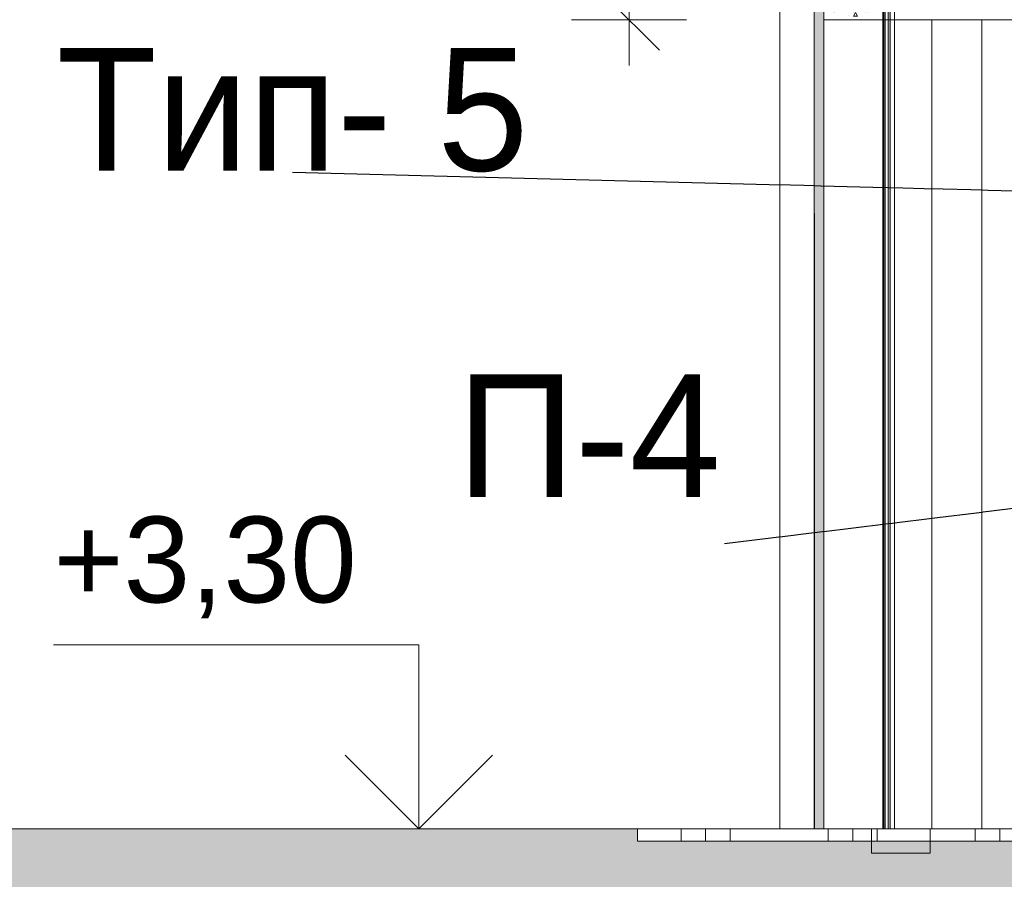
# Model space of a CAD drawing. Header units: millimetres. Extents: x -7244646 to -5701154, y 5723682 to 6071635.
# Tile 8 of 256: x -6405531 to -6401515, y 5742903 to 5746409. Entities that reach past the tile are written whole.
import ezdxf

# ---------------------------------------------------------------- set-up
doc = ezdxf.new("R2010")
doc.units = ezdxf.units.MM
doc.header["$MEASUREMENT"] = 0
doc.set_wipeout_variables(frame=1)
doc.linetypes.add('Wipeout_Contour', pattern=[1000, 0, -1000])
for name, color, linetype, lineweight in [('0_Ном._пера__1', 7, 'Continuous', 0), ('0_Ном._пера__101', 252, 'Continuous', 0), ('0_Ном._пера__120', 7, 'Continuous', 0), ('0_Ном._пера__2', 8, 'Continuous', 15), ('0_Ном._пера__47', 7, 'Continuous', 5), ('АР-Стены_внешние_.АР_Ном._пера__120', 7, 'Continuous', 0), ('АР-Стены_Наружные ВИТРАЖ_Ном._пера__120', 7, 'Continuous', 0), ('АР-Чертеж-Размеры.АР_Ном._пера__1', 7, 'Continuous', 0), ('АР-Чертеж-Размеры.АР_Ном._пера__120', 7, 'Continuous', 0), ('АР-Чертеж-Размеры.АР_Ном._пера__141', 7, 'Continuous', 5), ('Перекрытие_Ном._пера__1', 7, 'Continuous', 0), ('Перекрытие_Ном._пера__120', 7, 'Continuous', 0)]:
    doc.layers.add(name, color=color, linetype=linetype, lineweight=lineweight)
doc.layers.add('0_Ном._пера__166', color=7, linetype='Continuous', lineweight=5, true_color=0x97cbff)
for name, color, linetype in [('АР-Стены_Наружные ВИТРАЖ', 7, 'Continuous'), ('АР-Чертеж-Размеры.АР', 7, 'Continuous'), ('Перекрытие', 7, 'Continuous')]:
    doc.layers.add(name, color=color, linetype=linetype)
doc.styles.add('РЎР“Р•РќР•Р\xa0Р\x98Р\xa0_РЎРўР\x98Р›Р¬_1', font='GOTHIC.TTF')
doc.styles.add('РЎР“Р•РќР•Р\xa0Р\x98Р\xa0_РЎРўР\x98Р›Р¬_2', font='arial.ttf')
doc.dimstyles.new('СГЕНЕРИР_СТИЛЬ__1', dxfattribs={"dimtxt": 500, "dimasz": 237.5, "dimexe": 0.18, "dimexo": 43263.067461, "dimgap": 0, "dimtad": 1, "dimlfac": 0.001, "dimzin": 0, "dimdsep": 46, "dimtxsty": 'РЎР“Р•РќР•Р\xa0Р\x98Р\xa0_РЎРўР\x98Р›Р¬_2', "dimblk": 'ARROWHEAD_6', "dimblk1": 'ARROWHEAD_6', "dimblk2": 'ARROWHEAD_6', "dimcen": 0.09, "dimclrd": 7, "dimclre": 7, "dimclrt": 7, "dimadec": 0, "dimazin": 0, "dimtfac": 1, "dimtdec": 4, "dimtmove": 2, "dimatfit": 3, "dimfxl": 1, "dimtolj": 1, "dimtzin": 0, "dimarcsym": 0})
doc.dimstyles.new('СГЕНЕРИР_СТИЛЬ__11', dxfattribs={"dimtxt": 0.18, "dimasz": 152, "dimexe": 0.18, "dimexo": 0.0625, "dimgap": 0, "dimtad": 0, "dimtih": 1, "dimtoh": 1, "dimdec": 4, "dimzin": 0, "dimdsep": 46, "dimcen": 0.09, "dimadec": 0, "dimazin": 0, "dimtfac": 1, "dimtdec": 4, "dimtmove": 0, "dimatfit": 3, "dimldrblk": 'ARROWHEAD_14', "dimfxl": 1, "dimtolj": 1, "dimtzin": 0, "dimarcsym": 0})
doc.dimstyles.new('СГЕНЕРИР_СТИЛЬ__3', dxfattribs={"dimtxt": 300, "dimasz": 237.5, "dimexe": 0.18, "dimexo": 0.0625, "dimgap": 0, "dimtad": 1, "dimlfac": 0.001, "dimzin": 0, "dimdsep": 46, "dimtxsty": 'РЎР“Р•РќР•Р\xa0Р\x98Р\xa0_РЎРўР\x98Р›Р¬_2', "dimblk": 'ARROWHEAD_6', "dimblk1": 'ARROWHEAD_6', "dimblk2": 'ARROWHEAD_6', "dimcen": 0.09, "dimse1": 1, "dimse2": 1, "dimclrd": 7, "dimclre": 7, "dimclrt": 7, "dimadec": 0, "dimazin": 0, "dimtfac": 1, "dimtdec": 4, "dimtmove": 0, "dimatfit": 3, "dimfxl": 1, "dimtolj": 1, "dimtzin": 0, "dimarcsym": 0})
doc.dimstyles.new('СГЕНЕРИР_СТИЛЬ__4', dxfattribs={"dimtxt": 270.000005, "dimasz": 237.5, "dimexe": 0.18, "dimexo": 300000, "dimgap": 0, "dimtad": 1, "dimlfac": 0.001, "dimzin": 0, "dimdsep": 46, "dimtxsty": 'РЎР“Р•РќР•Р\xa0Р\x98Р\xa0_РЎРўР\x98Р›Р¬_2', "dimblk": 'ARROWHEAD_6', "dimblk1": 'ARROWHEAD_6', "dimblk2": 'ARROWHEAD_6', "dimcen": 0.09, "dimclrd": 7, "dimclre": 7, "dimclrt": 7, "dimadec": 0, "dimazin": 0, "dimtfac": 1, "dimtdec": 4, "dimtmove": 0, "dimatfit": 3, "dimfxl": 1, "dimtolj": 1, "dimtzin": 0, "dimarcsym": 0})
doc.dimstyles.new('СГЕНЕРИР_СТИЛЬ__5', dxfattribs={"dimtxt": 500, "dimasz": 237.5, "dimexe": 0.18, "dimexo": 300000, "dimgap": 0, "dimtad": 1, "dimlfac": 0.001, "dimzin": 0, "dimdsep": 46, "dimtxsty": 'РЎР“Р•РќР•Р\xa0Р\x98Р\xa0_РЎРўР\x98Р›Р¬_2', "dimblk": 'ARROWHEAD_6', "dimblk1": 'ARROWHEAD_6', "dimblk2": 'ARROWHEAD_6', "dimcen": 0.09, "dimclrd": 7, "dimclre": 7, "dimclrt": 7, "dimadec": 0, "dimazin": 0, "dimtfac": 1, "dimtdec": 4, "dimtmove": 0, "dimatfit": 3, "dimfxl": 1, "dimtolj": 1, "dimtzin": 0, "dimarcsym": 0})

# ---------------------------------------------------------------- blocks, each defined once
blk = doc.blocks.new('*X18', base_point=(-7387333.1, 5739809.2))
at = {"layer": 'Перекрытие_Ном._пера__1', "color": 7, "linetype": 'Continuous', "lineweight": 5}
for p, q in [((-6402833.1, 5743109), (-6402833.1, 5743059)), ((-6402733.1, 5743059), (-6402733.1, 5743109)), ((-6402733.1, 5743059), (-6402733.1, 5743109)), ((-6402633.1, 5743109), (-6402633.1, 5743059)), ((-6402233.1, 5743109), (-6402233.1, 5743059)), ((-6402133.1, 5743059), (-6402133.1, 5743109)), ((-6402133.1, 5743059), (-6402133.1, 5743109)), ((-6402033.1, 5743109), (-6402033.1, 5743059)), ((-6401633.1, 5743109), (-6401633.1, 5743059)), ((-6401533.1, 5743059), (-6401533.1, 5743109)), ((-6401533.1, 5743059), (-6401533.1, 5743109)), ((-6401433.1, 5743109), (-6401433.1, 5743059)), ((-6401033.1, 5743109), (-6401033.1, 5743059)), ((-6400933.1, 5743059), (-6400933.1, 5743109)), ((-6400933.1, 5743059), (-6400933.1, 5743109)), ((-6400833.1, 5743109), (-6400833.1, 5743059)), ((-6400433.1, 5743109), (-6400433.1, 5743059)), ((-6400333.1, 5743059), (-6400333.1, 5743109)), ((-6400333.1, 5743059), (-6400333.1, 5743109)), ((-6400233.1, 5743109), (-6400233.1, 5743059))]:
    blk.add_line(p, q, dxfattribs=at)
blk = doc.blocks.new('Штриховка_4_3', base_point=(-7387333.1, 5739809.2))
at = {"color": 254, "linetype": 'Wipeout_Contour', "lineweight": 0, "ltscale": 34400553.24871156}
blk.add_wipeout([(-6400014, 5743109), (-6403011.3, 5743109), (-6403011.3, 5743059), (-6400014, 5743059)], dxfattribs=at).dxf.layer = 'Перекрытие'
at = {"layer": 'Перекрытие_Ном._пера__120', "color": 7, "linetype": 'Continuous', "lineweight": 0, "flags": 128}
blk.add_lwpolyline([(-6400014, 5743109), (-6403011.3, 5743109), (-6403011.3, 5743059), (-6400014, 5743059)], close=True, dxfattribs=at)
at = {"layer": 'Перекрытие_Ном._пера__1', "color": 7, "linetype": 'Continuous', "lineweight": 5}
blk.add_blockref('*X18', (-7387333.1, 5739809.2), dxfattribs=at)
blk = doc.blocks.new('*D52', base_point=(-7387333.1, 5739809.2))
at = {"layer": 'АР-Чертеж-Размеры.АР_Ном._пера__1', "color": 7, "linetype": 'Continuous', "lineweight": 0, "transparency": 16777216}
for p, q in [((-6411439.3, 5858499.2), (-6411439.3, 5858686.7)), ((-6411314.3, 5858374.2), (-6411564.3, 5858624.2)), ((-6388218.7, 5858499.2), (-6411673.7, 5858499.2)), ((-6411439.3, 5738589.2), (-6411439.3, 5858499.2)), ((-6411564.3, 5738714.2), (-6411314.3, 5738464.2)), ((-6411204.9, 5738589.2), (-6411673.7, 5738589.2)), ((-6411439.3, 5738401.7), (-6411439.3, 5738589.2))]:
    blk.add_line(p, q, dxfattribs=at)
at = {"layer": 'АР-Чертеж-Размеры.АР_Ном._пера__1', "color": 7, "lineweight": 0, "transparency": 16777216, "insert": (-6411889.3, 5853972.3), "char_height": 500, "attachment_point": 7, "rotation": 90, "style": 'РЎР“Р•РќР•Р\xa0Р\x98Р\xa0_РЎРўР\x98Р›Р¬_2'}
blk.add_mtext('\\A1;{\\pql;\\fArial|b0|i0|c204|p0;\\W1.000000;119,91}', dxfattribs=at)
blk = doc.blocks.new('ARROWHEAD_6')
at = {"color": 0, "linetype": 'Continuous', "lineweight": 0}
for p, q in [((-0.5, -0.5), (0.5, 0.5)), ((0, 0), (-1, 0))]:
    blk.add_line(p, q, dxfattribs=at)
blk = doc.blocks.new('Линейный Размер_2_3', base_point=(-6403902.6, 5743109.2))
at = {"layer": 'АР-Чертеж-Размеры.АР_Ном._пера__1', "color": 7, "linetype": 'Continuous', "lineweight": 0}
for q in [(-6404127.6, 5743109.2), (-6403677.6, 5743109.2)]:
    blk.add_line((-6403902.6, 5743109.2), q, dxfattribs=at)
at = {"layer": 'АР-Чертеж-Размеры.АР_Ном._пера__141', "color": 7, "linetype": 'Continuous', "lineweight": 5}
for p, q in [((-6403902.6, 5743859.2), (-6405392.7, 5743859.2)), ((-6403902.6, 5743109.2), (-6403902.6, 5743859.2)), ((-6403902.6, 5743109.2), (-6404202.6, 5743409.2)), ((-6403602.6, 5743409.2), (-6403902.6, 5743109.2))]:
    blk.add_line(p, q, dxfattribs=at)
at = {"layer": 'АР-Чертеж-Размеры.АР_Ном._пера__120', "color": 7, "lineweight": 0, "insert": (-6405392.7, 5743967.4), "char_height": 350, "attachment_point": 7, "style": 'РЎР“Р•РќР•Р\xa0Р\x98Р\xa0_РЎРўР\x98Р›Р¬_2'}
blk.add_mtext('\\A1;{\\pql;\\fArial|b0|i0|c204|p0;\\W1.000000;+3,30}', dxfattribs=at)
blk = doc.blocks.new('*D76', base_point=(-7387333.1, 5739809.2))
at = {"layer": 'АР-Чертеж-Размеры.АР_Ном._пера__1', "color": 7, "linetype": 'Continuous', "lineweight": 0, "transparency": 16777216}
for p, q in [((-6398380.3, 5743109), (-6398849, 5743109)), ((-6398614.7, 5742709), (-6398614.7, 5743109)), ((-6398380.3, 5742709), (-6398849, 5742709))]:
    blk.add_line(p, q, dxfattribs=at)
at = {"layer": 'АР-Чертеж-Размеры.АР_Ном._пера__141', "color": 7, "linetype": 'Continuous', "lineweight": 5, "transparency": 16777216}
for p, q in [((-6398739.7, 5743234), (-6398489.7, 5742984)), ((-6398739.7, 5742834), (-6398489.7, 5742584))]:
    blk.add_line(p, q, dxfattribs=at)
blk = doc.blocks.new('*D77', base_point=(-7387333.1, 5739809.2))
at = {"layer": 'АР-Чертеж-Размеры.АР_Ном._пера__1', "color": 7, "linetype": 'Continuous', "lineweight": 0, "transparency": 16777216}
for p, q in [((-6398614.7, 5746409.2), (-6398614.7, 5746596.7)), ((-6398380.3, 5746409.2), (-6398849, 5746409.2)), ((-6398614.7, 5743109), (-6398614.7, 5746409.2)), ((-6398380.3, 5743109), (-6398849, 5743109))]:
    blk.add_line(p, q, dxfattribs=at)
at = {"layer": 'АР-Чертеж-Размеры.АР_Ном._пера__141', "color": 7, "linetype": 'Continuous', "lineweight": 5, "transparency": 16777216}
for p, q in [((-6398489.7, 5746284.2), (-6398739.7, 5746534.2)), ((-6398739.7, 5743234), (-6398489.7, 5742984))]:
    blk.add_line(p, q, dxfattribs=at)
at = {"layer": 'АР-Чертеж-Размеры.АР_Ном._пера__120', "color": 7, "lineweight": 0, "transparency": 16777216, "char_height": 300, "attachment_point": 7, "rotation": 90, "style": 'РЎР“Р•РќР•Р\xa0Р\x98Р\xa0_РЎРўР\x98Р›Р¬_2'}
for s, insert in [('\\A1;{\\pql;\\fArial|b0|i0|c204|p0;\\W1.000000;3,30}', (-6398674.7, 5744358.7)), ('\\A1;{\\pql;\\fArial|b0|i0|c204|p0;\\W1.000000;0,40}', (-6398674.7, 5743234))]:
    blk.add_mtext(s, dxfattribs=dict(at, insert=insert))
blk = doc.blocks.new('*D78', base_point=(-7387333.1, 5739809.2))
at = {"layer": 'АР-Чертеж-Размеры.АР_Ном._пера__1', "color": 7, "linetype": 'Continuous', "lineweight": 0, "transparency": 16777216}
for p, q in [((-6403170.5, 5747734.2), (-6402920.5, 5747484.2)), ((-6402811.1, 5747609.2), (-6403279.9, 5747609.2)), ((-6403045.5, 5746409.2), (-6403045.5, 5747609.2)), ((-6403170.5, 5746534.2), (-6402920.5, 5746284.2)), ((-6402811.1, 5746409.2), (-6403279.9, 5746409.2)), ((-6403045.5, 5746221.7), (-6403045.5, 5746409.2))]:
    blk.add_line(p, q, dxfattribs=at)
at = {"layer": 'АР-Чертеж-Размеры.АР_Ном._пера__1', "color": 7, "lineweight": 0, "transparency": 16777216, "insert": (-6403099.5, 5746648.8), "char_height": 270, "attachment_point": 7, "rotation": 90, "style": 'РЎР“Р•РќР•Р\xa0Р\x98Р\xa0_РЎРўР\x98Р›Р¬_2'}
blk.add_mtext('\\A1;{\\pql;\\fArial|b0|i0|c204|p0;\\W1.000000;1,20}', dxfattribs=at)
blk = doc.blocks.new('*D146', base_point=(-7387333.1, 5739809.2))
at = {"layer": '0_Ном._пера__1', "color": 7, "linetype": 'Continuous', "lineweight": 0, "transparency": 16777216}
for p, q in [((-6410533.6, 5853209.2), (-6410533.6, 5853396.7)), ((-6410408.6, 5853084.2), (-6410658.6, 5853334.2)), ((-6410299.2, 5853209.2), (-6410767.9, 5853209.2)), ((-6410533.6, 5743109.2), (-6410533.6, 5853209.2)), ((-6410658.6, 5743234.2), (-6410408.6, 5742984.2)), ((-6410299.2, 5743109.2), (-6410767.9, 5743109.2)), ((-6410533.6, 5742921.7), (-6410533.6, 5743109.2))]:
    blk.add_line(p, q, dxfattribs=at)
at = {"layer": '0_Ном._пера__1', "color": 7, "lineweight": 0, "transparency": 16777216, "insert": (-6410633.6, 5797136), "char_height": 500, "attachment_point": 7, "rotation": 90, "style": 'РЎР“Р•РќР•Р\xa0Р\x98Р\xa0_РЎРўР\x98Р›Р¬_2'}
blk.add_mtext('\\A1;{\\pql;\\fArial|b0|i0|c204|p0;\\W1.000000;110,10}', dxfattribs=at)
blk = doc.blocks.new('ARROWHEAD_14')
at = {"color": 0, "linetype": 'Continuous', "lineweight": 0}
blk.add_line((0, 0), (-1, 0), dxfattribs=at)
at = {"color": 0, "linetype": 'Continuous', "lineweight": 0, "flags": 128}
blk.add_lwpolyline([(-0.9093, 0.525), (0, 0), (-0.9093, -0.525)], dxfattribs=at)

msp = doc.modelspace()

# ---------------------------------------------------------------- block references
at = {"layer": 'АР-Чертеж-Размеры.АР', "color": 7, "linetype": 'Continuous', "lineweight": 0}
msp.add_blockref('Линейный Размер_2_3', (-6403902.645, 5743109.18), dxfattribs=at)

# ---------------------------------------------------------------- texts
at = {"layer": '0_Ном._пера__120', "color": 7, "linetype": 'Continuous', "lineweight": 0, "char_height": 500, "attachment_point": 8, "style": 'РЎР“Р•РќР•Р\xa0Р\x98Р\xa0_РЎРўР\x98Р›Р¬_1'}
for s, insert in [('\\A1;{\\pqc;\\fCentury Gothic|b0|i0|c204|p0;\\W1.000000;Тип- \\fCentury Gothic|b0|i0|c204|p0;\\W1.000000;5}', (-6404417.775, 5745786.452)), ('\\A1;{\\pqc;\\fCentury Gothic|b0|i0|c204|p0;\\W1.000000;П-\\fCentury Gothic|b0|i0|c204|p0;\\W1.000000;4}', (-6403209.199, 5744462.15))]:
    msp.add_mtext(s, dxfattribs=dict(at, insert=insert))

# ---------------------------------------------------------------- wipeouts: each hides what was drawn before it
at = {"color": 254, "linetype": 'Wipeout_Contour', "lineweight": 0, "ltscale": 34410997.88236009}
msp.add_wipeout([(-6402456.034, 5746334.005), (-6402456.034, 5745656.505), (-6402361.327, 5745656.505), (-6402361.327, 5746334.005)], dxfattribs=at).dxf.layer = 'АР-Стены_Наружные ВИТРАЖ'
at = {"color": 254, "linetype": 'Wipeout_Contour', "lineweight": 0, "ltscale": 34410678.48285121}
msp.add_wipeout([(-6402127.803, 5746334.005), (-6402127.803, 5746209.18), (-6401978.941, 5746209.18), (-6401978.941, 5746334.005)], dxfattribs=at).dxf.layer = 'АР-Стены_Наружные ВИТРАЖ'
at = {"color": 254, "linetype": 'Wipeout_Contour', "lineweight": 0, "ltscale": 34410046.14517033}
msp.add_wipeout([(-6401955.878, 5746334.005), (-6401955.878, 5746209.18), (-6401726.015, 5746209.18), (-6401726.015, 5746334.005)], dxfattribs=at).dxf.layer = 'АР-Стены_Наружные ВИТРАЖ'
at = {"color": 254, "linetype": 'Wipeout_Contour', "lineweight": 0, "ltscale": 34408869.87565805}
msp.add_wipeout([(-6402231.901, 5745619.005), (-6402288.674, 5745619.005), (-6402288.674, 5745109.18), (-6402231.901, 5745109.18)], dxfattribs=at).dxf.layer = 'АР-Стены_Наружные ВИТРАЖ'
at = {"color": 254, "linetype": 'Wipeout_Contour', "lineweight": 0, "ltscale": 34409263.65984388}
msp.add_wipeout([(-6402456.034, 5745581.505), (-6402456.034, 5745109.18), (-6402362.74, 5745109.18), (-6402362.74, 5745581.505)], dxfattribs=at).dxf.layer = 'АР-Стены_Наружные ВИТРАЖ'
at = {"color": 254, "linetype": 'Wipeout_Contour', "lineweight": 0, "ltscale": 34403130.95218465}
msp.add_wipeout([(-6402356.096, 5743184.005), (-6402356.096, 5743109.005), (-6402288.674, 5743109.005), (-6402288.674, 5743184.005)], dxfattribs=at).dxf.layer = 'АР-Стены_Наружные ВИТРАЖ'
at = {"color": 254, "linetype": 'Wipeout_Contour', "lineweight": 0, "ltscale": 34401282.47791161}
msp.add_wipeout([(-6402056.747, 5743009.005), (-6402056.747, 5742759.005), (-6401817.361, 5742759.005), (-6401817.361, 5743009.005)], dxfattribs=at).dxf.layer = 'Перекрытие'

# ---------------------------------------------------------------- next in the draw order: linework, layer by layer
at = {"layer": 'АР-Стены_Наружные ВИТРАЖ_Ном._пера__120', "color": 7, "linetype": 'Continuous', "lineweight": 0}
msp.add_line((-6401978.941, 5746209.18), (-6401978.941, 5746334.005), dxfattribs=at)

# ---------------------------------------------------------------- next in the draw order: wipeouts: each hides what was drawn before it
at = {"color": 254, "linetype": 'Wipeout_Contour', "lineweight": 0, "ltscale": 34409689.37373052}
msp.add_wipeout([(-6401726.015, 5746209.18), (-6401716.171, 5746209.18), (-6401716.171, 5746334.005), (-6401726.015, 5746334.005)], dxfattribs=at).dxf.layer = 'АР-Стены_Наружные ВИТРАЖ'
at = {"color": 254, "linetype": 'Wipeout_Contour', "lineweight": 0, "ltscale": 34403396.07710314}
msp.add_wipeout([(-6402466.756, 5743184.005), (-6402466.756, 5743109.005), (-6402356.096, 5743109.005), (-6402356.096, 5743184.005)], dxfattribs=at).dxf.layer = 'АР-Стены_Наружные ВИТРАЖ'
at = {"color": 254, "linetype": 'Wipeout_Contour', "lineweight": 0, "ltscale": 34401749.90677641}
msp.add_wipeout([(-6402056.747, 5743109.005), (-6402056.747, 5743009.005), (-6401817.361, 5743009.005), (-6401817.361, 5743109.005)], dxfattribs=at).dxf.layer = 'Перекрытие'

# ---------------------------------------------------------------- next in the draw order: linework, layer by layer
at = {"layer": 'АР-Стены_Наружные ВИТРАЖ_Ном._пера__120', "color": 7, "linetype": 'Continuous', "lineweight": 0}
for p, q in [((-6402356.096, 5743184.005), (-6402349.452, 5743184.005)), ((-6402349.452, 5743184.005), (-6402288.674, 5743184.005))]:
    msp.add_line(p, q, dxfattribs=at)
at = {"layer": 'Перекрытие_Ном._пера__120', "color": 7, "linetype": 'Continuous', "lineweight": 0}
msp.add_line((-6402056.747, 5743009.005), (-6401817.361, 5743009.005), dxfattribs=at)

# ---------------------------------------------------------------- next in the draw order: block references
at = {"layer": 'Перекрытие_Ном._пера__1', "color": 7, "linetype": 'Continuous', "lineweight": 5}
msp.add_blockref('Штриховка_4_3', (-7387333.115, 5739809.18), dxfattribs=at)

# ---------------------------------------------------------------- next in the draw order: wipeouts: each hides what was drawn before it
at = {"color": 254, "linetype": 'Wipeout_Contour', "lineweight": 0, "ltscale": 34409785.06810217}
msp.add_wipeout([(-6401611.01, 5746409.005), (-6401709.562, 5746409.005), (-6401709.562, 5746334.005), (-6401624.229, 5746334.005)], dxfattribs=at).dxf.layer = 'АР-Стены_Наружные ВИТРАЖ'

# ---------------------------------------------------------------- next in the draw order: linework, layer by layer
at = {"layer": 'АР-Стены_внешние_.АР_Ном._пера__120', "color": 7, "linetype": 'Continuous', "lineweight": 0}
for p, q in [((-6401603.841, 5743109.18), (-6401603.841, 5743109.005)), ((-6401203.841, 5743109.18), (-6401603.841, 5743109.18))]:
    msp.add_line(p, q, dxfattribs=at)
at = {"layer": 'АР-Стены_Наружные ВИТРАЖ_Ном._пера__120', "color": 7, "linetype": 'Continuous', "lineweight": 0}
for p, q in [((-6402288.674, 5745619.005), (-6402288.674, 5743109.005)), ((-6402577.963, 5743109.005), (-6402466.756, 5743109.005)), ((-6402466.756, 5743109.005), (-6402362.74, 5743109.005)), ((-6402362.74, 5743109.005), (-6402356.096, 5743109.005)), ((-6402356.096, 5743109.005), (-6402288.674, 5743109.005))]:
    msp.add_line(p, q, dxfattribs=at)
at = {"layer": 'Перекрытие_Ном._пера__120', "color": 7, "linetype": 'Continuous', "lineweight": 0}
for p, q in [((-6402056.747, 5743109.005), (-6402056.747, 5743009.005)), ((-6402056.747, 5743109.005), (-6401817.361, 5743109.005)), ((-6401817.361, 5743109.005), (-6401817.361, 5743009.005)), ((-6401603.841, 5743109.005), (-6401817.361, 5743109.005))]:
    msp.add_line(p, q, dxfattribs=at)

# ---------------------------------------------------------------- next in the draw order: dimensions: what is measured, and where the dimension line sits
at = {"layer": 'АР-Чертеж-Размеры.АР', "color": 7, "linetype": 'Continuous', "lineweight": 0}
dim = msp.add_linear_dim(base=(-6398614.657, 5743109.005), p1=(-6399348.173, 5742709.005), p2=(-6717186.874, 5743109.005), angle=90, dimstyle='СГЕНЕРИР_СТИЛЬ__3', dxfattribs=at)
dim.commit()
dim.dimension.update_dxf_attribs({"geometry": '*D76', "text_midpoint": (-6398824.657, 5743622.379), "dimtype": 160, "text_rotation": 90})

# ---------------------------------------------------------------- next in the draw order: wipeouts: each hides what was drawn before it
at = {"color": 254, "linetype": 'Wipeout_Contour', "lineweight": 0, "ltscale": 34409431.21257715}
msp.add_wipeout([(-6401611.01, 5746409.005), (-6401624.229, 5746334.005), (-6401624.229, 5746209.18), (-6401611.01, 5746209.18)], dxfattribs=at).dxf.layer = 'АР-Стены_Наружные ВИТРАЖ'

# ---------------------------------------------------------------- next in the draw order: dimensions: what is measured, and where the dimension line sits
at = {"color": 7, "linetype": 'Continuous', "lineweight": 0}
dim = msp.add_linear_dim(base=(-6410533.559, 5853209.181), p1=(-6406170.064, 5743109.18), p2=(-6401574.763, 5853209.181), angle=90, dimstyle='СГЕНЕРИР_СТИЛЬ__5', dxfattribs=at)
dim.commit()
dim.dimension.update_dxf_attribs({"geometry": '*D146', "text_midpoint": (-6410883.559, 5798163.771), "dimtype": 160, "text_rotation": 90})
at = {"layer": 'АР-Чертеж-Размеры.АР', "color": 7, "linetype": 'Continuous', "lineweight": 0}
for base, p1, p2, dimstyle, picture, middle in [((-6411439.299, 5858499.18), (-6410669.971, 5738589.18), (-6383892.346, 5858499.18), 'СГЕНЕРИР_СТИЛЬ__1', '*D52', (-6412139.299, 5855000.125)), ((-6403045.484, 5747609.18), (-6402680.04, 5746409.18), (-6401574.773, 5747609.18), 'СГЕНЕРИР_СТИЛЬ__4', '*D78', (-6403234.484, 5746998.375)), ((-6398614.657, 5746409.18), (-6717186.874, 5743109.005), (-6397533.975, 5746409.18), 'СГЕНЕРИР_СТИЛЬ__3', '*D77', (-6398824.657, 5744747.087))]:
    dim = msp.add_linear_dim(base=base, p1=p1, p2=p2, angle=90, dimstyle=dimstyle, dxfattribs=at)
    dim.commit()
    dim.dimension.update_dxf_attribs({"geometry": picture, "text_midpoint": middle, "dimtype": 160, "text_rotation": 90})

# ---------------------------------------------------------------- next in the draw order: wipeouts: each hides what was drawn before it
at = {"color": 254, "linetype": 'Wipeout_Contour', "lineweight": 0, "ltscale": 34406795.73877218}
msp.add_wipeout([(-6401962.673, 5743109.177), (-6401962.673, 5746709.18), (-6401980.673, 5746709.18), (-6401980.673, 5743109.177)], dxfattribs=at)
at = {"color": 254, "linetype": 'Wipeout_Contour', "lineweight": 0, "ltscale": 34405611.65039032}
msp.add_wipeout([(-6401606.707, 5746409.005), (-6401606.707, 5743109.177), (-6401810.577, 5743109.177), (-6401810.577, 5746409.005)], dxfattribs=at)

# ---------------------------------------------------------------- next in the draw order: hatches: boundary and pattern name
at = {"layer": '0_Ном._пера__1', "linetype": 'Continuous', "lineweight": 0, "true_color": 0x000000}
msp.add_hatch(color=18, dxfattribs=at).paths.add_polyline_path([(-6401980.673, 5743109.177), (-6401980.673, 5746709.18), (-6401988.673, 5746709.18), (-6401988.673, 5743109.177)])

# ---------------------------------------------------------------- next in the draw order: linework, layer by layer
at = {"layer": '0_Ном._пера__1', "color": 7, "linetype": 'Continuous', "lineweight": 0, "flags": 128}
for points in [[(-6401980.673, 5743109.177), (-6401980.673, 5746709.18), (-6401988.673, 5746709.18), (-6401988.673, 5743109.177)], [(-6401962.673, 5743109.177), (-6401962.673, 5746709.18), (-6401980.673, 5746709.18), (-6401980.673, 5743109.177)], [(-6401606.707, 5746409.005), (-6401606.707, 5743109.177), (-6401810.577, 5743109.177), (-6401810.577, 5746409.005)]]:
    msp.add_lwpolyline(points, close=True, dxfattribs=at)

# ---------------------------------------------------------------- next in the draw order: wipeouts: each hides what was drawn before it
at = {"color": 254, "linetype": 'Wipeout_Contour', "lineweight": 0, "ltscale": 34406141.51721139}
msp.add_wipeout([(-6401810.577, 5746409.005), (-6401810.577, 5743109.177), (-6401962.673, 5743109.177), (-6401962.673, 5746409.005)], dxfattribs=at)
at = {"color": 254, "linetype": 'Wipeout_Contour', "lineweight": 0, "ltscale": 34406493.44006358}
msp.add_wipeout([(-6401988.673, 5743214.18), (-6401988.673, 5746326.68), (-6402000.673, 5746326.68), (-6402000.673, 5743214.18)], dxfattribs=at)

# ---------------------------------------------------------------- next in the draw order: hatches: boundary and pattern name
at = {"layer": '0_Ном._пера__1', "linetype": 'Continuous', "lineweight": 0, "true_color": 0x000000}
msp.add_hatch(color=18, dxfattribs=at).paths.add_polyline_path([(-6402000.673, 5743109.177), (-6402000.673, 5746709.18), (-6402006.673, 5746709.18), (-6402006.673, 5743109.177)])

# ---------------------------------------------------------------- next in the draw order: linework, layer by layer
at = {"layer": '0_Ном._пера__1', "color": 7, "linetype": 'Continuous', "lineweight": 0, "flags": 128}
for points in [[(-6402000.673, 5743109.177), (-6402000.673, 5746709.18), (-6402006.673, 5746709.18), (-6402006.673, 5743109.177)], [(-6401810.577, 5746409.005), (-6401810.577, 5743109.177), (-6401962.673, 5743109.177), (-6401962.673, 5746409.005)], [(-6401988.673, 5743214.18), (-6401988.673, 5746326.68), (-6402000.673, 5746326.68), (-6402000.673, 5743214.18)]]:
    msp.add_lwpolyline(points, close=True, dxfattribs=at)

# ---------------------------------------------------------------- next in the draw order: wipeouts: each hides what was drawn before it
at = {"color": 254, "linetype": 'Wipeout_Contour', "lineweight": 0, "ltscale": 34406394.88400963}
msp.add_wipeout([(-6402006.673, 5743109.177), (-6402006.673, 5746326.68), (-6402010.673, 5746326.68), (-6402010.673, 5743109.177)], dxfattribs=at)

# ---------------------------------------------------------------- next in the draw order: linework, layer by layer
at = {"layer": '0_Ном._пера__1', "color": 7, "linetype": 'Continuous', "lineweight": 0, "flags": 128}
msp.add_lwpolyline([(-6402006.673, 5743109.177), (-6402006.673, 5746326.68), (-6402010.673, 5746326.68), (-6402010.673, 5743109.177)], close=True, dxfattribs=at)

# ---------------------------------------------------------------- next in the draw order: wipeouts: each hides what was drawn before it
at = {"color": 254, "linetype": 'Wipeout_Contour', "lineweight": 0, "ltscale": 34406870.89129644}
msp.add_wipeout([(-6401988.673, 5743109.177), (-6401988.673, 5746714.18), (-6402000.673, 5746714.18), (-6402000.673, 5743109.177)], dxfattribs=at)

# ---------------------------------------------------------------- next in the draw order: linework, layer by layer
at = {"layer": '0_Ном._пера__1', "color": 7, "linetype": 'Continuous', "lineweight": 0, "flags": 128}
msp.add_lwpolyline([(-6401988.673, 5743109.177), (-6401988.673, 5746714.18), (-6402000.673, 5746714.18), (-6402000.673, 5743109.177)], close=True, dxfattribs=at)

# ---------------------------------------------------------------- next in the draw order: wipeouts: each hides what was drawn before it
at = {"color": 254, "linetype": 'Wipeout_Contour', "lineweight": 0, "ltscale": 34406905.89061299}
msp.add_wipeout([(-6402006.673, 5743109.177), (-6402006.673, 5746709.18), (-6402010.673, 5746709.18), (-6402010.673, 5743109.177)], dxfattribs=at)

# ---------------------------------------------------------------- next in the draw order: linework, layer by layer
at = {"layer": '0_Ном._пера__1', "color": 7, "linetype": 'Continuous', "lineweight": 0, "flags": 128}
msp.add_lwpolyline([(-6402006.673, 5743109.177), (-6402006.673, 5746709.18), (-6402010.673, 5746709.18), (-6402010.673, 5743109.177)], close=True, dxfattribs=at)

# ---------------------------------------------------------------- next in the draw order: wipeouts: each hides what was drawn before it
at = {"color": 254, "linetype": 'Wipeout_Contour', "lineweight": 0, "ltscale": 34406868.31065873}
msp.add_wipeout([(-6402010.673, 5743109.177), (-6402010.673, 5746409.18), (-6402250.673, 5746409.18), (-6402250.673, 5743109.177)], dxfattribs=at)

# ---------------------------------------------------------------- next in the draw order: hatches: boundary and pattern name
at = {"layer": '0_Ном._пера__166', "linetype": 'Continuous', "lineweight": 0, "true_color": 0x0f1419}
msp.add_hatch(color=168, dxfattribs=at).paths.add_polyline_path([(-6402250.673, 5743109.177), (-6402250.673, 5746709.18), (-6402290.673, 5746709.18), (-6402290.673, 5743109.177)])

# ---------------------------------------------------------------- next in the draw order: linework, layer by layer
at = {"layer": '0_Ном._пера__1', "color": 7, "linetype": 'Continuous', "lineweight": 0, "flags": 128}
for points in [[(-6402250.673, 5743109.177), (-6402250.673, 5746709.18), (-6402290.673, 5746709.18), (-6402290.673, 5743109.177)], [(-6402010.673, 5743109.177), (-6402010.673, 5746409.18), (-6402250.673, 5746409.18), (-6402250.673, 5743109.177)]]:
    msp.add_lwpolyline(points, close=True, dxfattribs=at)

# ---------------------------------------------------------------- next in the draw order: wipeouts: each hides what was drawn before it
at = {"color": 254, "linetype": 'Wipeout_Contour', "lineweight": 0, "ltscale": 34407953.83643936}
msp.add_wipeout([(-6402290.673, 5743109.177), (-6402290.673, 5746709.18), (-6402430.673, 5746709.18), (-6402430.673, 5743109.177)], dxfattribs=at)
at = {"color": 254, "linetype": 'Wipeout_Contour', "lineweight": 0, "ltscale": 34411676.99067294}
msp.add_wipeout([(-6402250.673, 5746409.18), (-6402010.673, 5746409.18), (-6402010.673, 5746709.18), (-6402250.673, 5746709.18)], dxfattribs=at)

# ---------------------------------------------------------------- next in the draw order: hatches: boundary and pattern name
at = {"layer": '0_Ном._пера__101', "linetype": 'Continuous', "lineweight": 0}
h = msp.add_hatch(dxfattribs=at)
h.set_pattern_fill('КАМЕНЬ_02_0003', color=252, style=0, pattern_type=2)
h.set_pattern_definition([(45, (-7387333.115, 5739879.18), (-22.2738636, 22.2738636), [0, -21, 0, -31.5]), (110, (-7387263.115, 5739879.18), (29.6003176, 10.7736345), [0, -15.4, 0, -26.6])])
h.paths.add_polyline_path([(-6406170.064, 5743109.18), (-6403011.305, 5743109.177), (-6403011.305, 5743058.997), (-6400163.977, 5743059.016), (-6400163.975, 5742796.012), (-6401756.315, 5742795.998), (-6401756.321, 5737989.043, -0.23421808), (-6402283.97, 5738890.163, 0.33325267), (-6403710.055, 5741094.763, -0.14182302), (-6405688.066, 5742489.427, 0.09333731)])
at = {"layer": '0_Ном._пера__2', "linetype": 'Continuous', "lineweight": 15}
h = msp.add_hatch(dxfattribs=at)
h.set_pattern_fill('01_ЦП_СТЯЖКА_1_20_0003', color=8, style=0, pattern_type=2)
h.set_pattern_definition([(0, (-6402130.67, 5746164.18), (0, 259.81), [16.25, -133.75]), (0, (-6402055.67, 5746294.08), (0, 259.81), [16.25, -133.75]), (60, (-6402130.67, 5746164.18), (-225, 129.9), [16.25, -133.75]), (60, (-6401980.67, 5746164.18), (-225, 129.9), [16.25, -133.75]), (120, (-6402114.42, 5746164.18), (225, 129.9), [16.25, -133.75]), (120, (-6401964.42, 5746164.18), (225, 129.9), [16.25, -133.75]), (0, (-6402130.673, 5746189.18), (0, 50), [0, -50, 0, -75]), (45, (-6402105.673, 5746189.18), (-35.3553, 35.3553), [0, -37.5, 0, -62.5])])
h.paths.add_polyline_path([(-6402250.673, 5746409.18), (-6402010.673, 5746409.18), (-6402010.673, 5746709.18), (-6402250.673, 5746709.18)])

# ---------------------------------------------------------------- next in the draw order: linework, layer by layer
at = {"layer": '0_Ном._пера__1', "color": 7, "linetype": 'Continuous', "lineweight": 0}
msp.add_line((-6402250.673, 5746409.18), (-6400183.977, 5746409.18), dxfattribs=at)
at = {"layer": '0_Ном._пера__1', "color": 7, "linetype": 'Continuous', "lineweight": 0, "flags": 128}
for points in [[(-6402290.673, 5743109.177), (-6402290.673, 5746709.18), (-6402430.673, 5746709.18), (-6402430.673, 5743109.177)], [(-6402250.673, 5746409.18), (-6402010.673, 5746409.18), (-6402010.673, 5746709.18), (-6402250.673, 5746709.18)]]:
    msp.add_lwpolyline(points, close=True, dxfattribs=at)
at = {"layer": '0_Ном._пера__47', "color": 7, "linetype": 'Continuous', "lineweight": 5, "flags": 128}
msp.add_lwpolyline([(-6406170.064, 5743109.18), (-6403011.305, 5743109.177), (-6403011.305, 5743058.997), (-6400163.977, 5743059.016), (-6400163.975, 5742796.012), (-6401756.315, 5742795.998), (-6401756.321, 5737989.043, -0.23421808), (-6402283.97, 5738890.163, 0.33325267), (-6403710.055, 5741094.763, -0.14182302), (-6405688.066, 5742489.427, 0.09333731)], format="xyb", close=True, dxfattribs=at)

# ---------------------------------------------------------------- next in the draw order: leaders
at = {"layer": '0_Ном._пера__120', "color": 7, "linetype": 'Continuous', "lineweight": 0, "annotation_type": 0, "has_hookline": 1, "hookline_direction": 1}
for points, text_width in [([(-6400925.248, 5746409.18), (-6400925.248, 5748546.121), (-6404646.166, 5748354.945)], 1285.52), ([(-6397533.975, 5745608.027), (-6404417.775, 5745786.452)], 1909.585), ([(-6401091.199, 5742665.914), (-6401091.199, 5744462.15), (-6402656.254, 5744270.972)], 1013.596)]:
    msp.add_leader(points, dimstyle='СГЕНЕРИР_СТИЛЬ__11', dxfattribs=dict(at, text_width=text_width))

doc.saveas('drawing.dxf')
